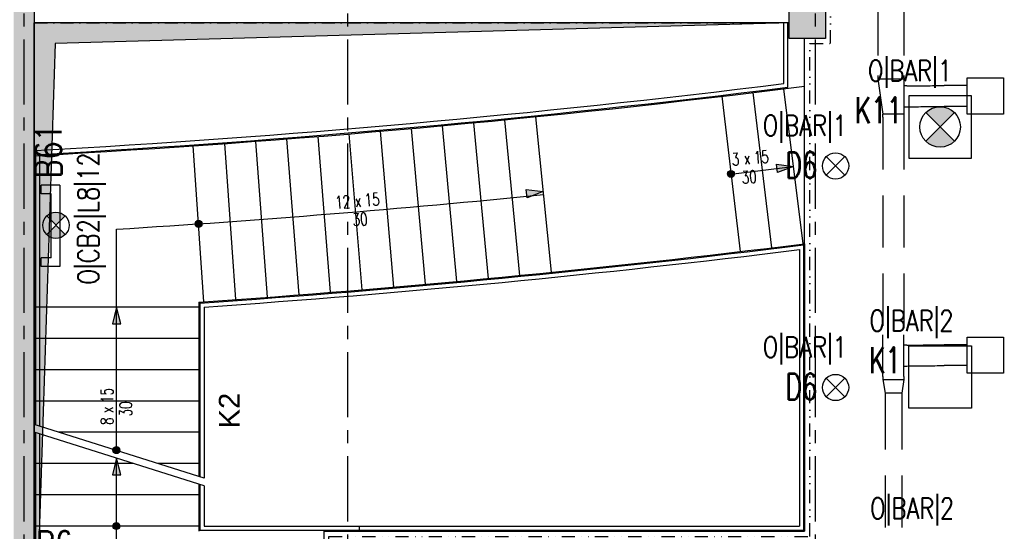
# Model space of a CAD drawing. Extents: x 41755 to 123924, y -112333 to 86187.
# Tile 226 of 256: x 100957 to 101903, y -6751 to -6260. Entities that reach past the tile are written whole.
import ezdxf
from ezdxf.enums import TextEntityAlignment as Align

# ---------------------------------------------------------------- set-up
doc = ezdxf.new("R2010")
doc.units = 0
doc.header["$LTSCALE"] = 50
for name, pattern in [('CENTER', [2, 1.25, -0.25, 0.25, -0.25]), ('DASHDOT', [1, 0.5, -0.25, 0, -0.25]), ('DASHED', [0.75, 0.5, -0.25]), ('DASHED2', [0.375, 0.25, -0.125]), ('DIVIDE', [31.75, 12.7, -6.35, 0, -6.35, 0, -6.35])]:
    doc.linetypes.add(name, pattern=pattern)
doc.layers.get('0').update_dxf_attribs({"color": 101, "linetype": 'CONTINUOUS'})
for name, color, linetype in [('E-80', 6, 'CONTINUOUS'), ('E-90', 6, 'CONTINUOUS'), ('E35', 6, 'CONTINUOUS'), ('Ele-balustrada', 8, 'CONTINUOUS'), ('Ins-went', 141, 'CONTINUOUS'), ('Opis-spadki', 61, 'CONTINUOUS'), ('Os-osie glowne', 1, 'CENTER'), ('Sc-beton', 7, 'CONTINUOUS'), ('Sc-beton-hatch', 86, 'CONTINUOUS'), ('Sc-nadproza kon', 5, 'DASHED2'), ('Sch-opis', 51, 'CONTINUOUS'), ('Sch-widok', 12, 'CONTINUOUS'), ('Suf-widok', 8, 'CONTINUOUS'), ('W-otwor-strop', 1, 'CONTINUOUS')]:
    doc.layers.add(name, color=color, linetype=linetype)
doc.styles.add('ROMANS', font='romans', dxfattribs={"width": 0.85})
doc.styles.add('TYTUL2', font='ARIAL.TTF')

# ---------------------------------------------------------------- blocks, each defined once
blk = doc.blocks.new('ozn_opis-schodów1-rzut')
at = {"style": 'ROMANS', "width": 0.7}
blk.add_text('x', height=12, dxfattribs=at).set_placement((-3.32, 3))
at = {"ltscale": 25, "style": 'ROMANS', "width": 0.7}
blk.add_attdef('Ilość', text='', height=12, dxfattribs=at).set_placement((-7.75, 3), align=Align.RIGHT)
blk.add_attdef('Wysokość', (6.22, 3), '', height=12, dxfattribs=at)
blk.add_attdef('Długość', text='', height=12, dxfattribs=at).set_placement((0.41, -15), align=Align.CENTER)
blk = doc.blocks.new('ozn_schody-strzałka8x16')
at = {"ltscale": 25}
blk.add_hatch(color=256, dxfattribs=at).paths.add_polyline_path([(0, 0), (-4, -16), (4, -16)])
blk.add_lwpolyline([(0, 0), (-4, -16), (4, -16)], close=True, dxfattribs=at)
blk = doc.blocks.new('ozn_schody-kółko_d14')
at = {"ltscale": 25}
h = blk.add_hatch(color=256, dxfattribs=at)
edge = h.paths.add_edge_path()
edge.add_arc((0, 0), 3.33, 0, 360)
at = {"ltscale": 7}
blk.add_circle((0, 0), 3.33, dxfattribs=at)

msp = doc.modelspace()

# ---------------------------------------------------------------- hatches: boundary and pattern name
at = {"layer": 'E35'}
h = msp.add_hatch(color=256, dxfattribs=at)
edge = h.paths.add_edge_path()
edge.add_line((101841.129, -6362.641), (101854.875, -6348.895))
edge.add_ellipse((101841.129, -6362.641), major_axis=(13.746, 13.746), ratio=1, start_angle=360, end_angle=450)
edge.add_line((101827.383, -6348.895), (101841.129, -6362.641))
edge = h.paths.add_edge_path()
edge.add_line((101854.875, -6376.388), (101841.129, -6362.641))
edge.add_line((101841.129, -6362.641), (101827.383, -6376.388))
edge.add_ellipse((101841.129, -6362.641), major_axis=(-13.746, 13.746), ratio=1, start_angle=90, end_angle=180)
h = msp.add_hatch(color=256, dxfattribs=at)
h.paths.add_polyline_path([(101000.648, -6448.084, 0.4142136), (100982.828, -6448.084), (100991.738, -6456.993)])
h.paths.add_polyline_path([(100991.738, -6456.993), (100982.828, -6465.903, 0.4142136), (101000.648, -6465.903)])
at = {"layer": 'Sc-beton-hatch'}
h = msp.add_hatch(dxfattribs=at)
h.set_pattern_fill('ANSI33', color=256, style=0)
h.set_pattern_definition([(45, (48983.4185, 565.478), (-4.49012806, 4.49012806), []), (45, (48987.9087, 565.478), (-4.49012806, 4.49012806), [3.175, -1.5875])])
h.paths.add_polyline_path([(102400.966, -5400.641), (102380.966, -5400.641), (102380.966, -5500.641), (102330.966, -5500.641), (102330.966, -5520.641), (102380.966, -5520.641), (102380.966, -5973.641), (102400.966, -5973.641)])
h.paths.add_polyline_path([(101710.966, -5330.585), (101710.966, -5560.641), (101730.966, -5560.641), (101730.966, -5520.641), (101770.966, -5520.641), (101770.966, -5500.641), (101730.966, -5500.641), (101730.966, -5327.797, 0.0068353), (101990.084, -5287.78), (101987.07, -5268.006, -0.0084051), (101668.963, -5316.121), (101671.621, -5335.944, 0.0010351)])
h.paths.add_polyline_path([(101738.466, -5895.641), (101703.466, -5895.641), (101703.466, -5930.641), (101738.466, -5930.641)])
h.paths.add_polyline_path([(101695.966, -6277.641), (101730.966, -6277.641), (101730.966, -6242.641), (101695.966, -6242.641)])
h.paths.add_polyline_path([(102400.966, -6108.641), (102380.966, -6108.641), (102380.966, -6330.641), (102400.966, -6330.641)])
h.paths.add_polyline_path([(100985.966, -5895.641), (100950.966, -5895.641), (100950.966, -5930.641), (100985.966, -5930.641)], flags=17)
h.paths.add_polyline_path([(100765.966, -5910.641), (100765.966, -5413.927, 0.0063955), (101010.966, -5401.354), (101009.686, -5381.395, -0.0079596), (100705.366, -5396.058), (100706.01, -5416.048, 0.0010422), (100745.966, -5414.677), (100745.966, -6082.641), (100765.966, -6082.641), (100765.966, -5930.641), (100798.966, -5930.641), (100798.966, -5930.637), (100798.966, -5910.641)])
h.paths.add_polyline_path([(100310.966, -6262.641), (100410.966, -6262.641), (100410.966, -6460.641), (100430.966, -6460.641), (100430.966, -6262.641), (100765.966, -6262.641), (100765.966, -6237.641), (100745.966, -6237.641), (100745.966, -6242.641), (100330.966, -6242.641), (100330.966, -5420.801, 0.0010428), (100370.966, -5420.993), (100371.02, -5400.99, -0.0015651), (100310.966, -5400.641)])
h.paths.add_polyline_path([(100970.966, -6242.641), (100950.966, -6242.641), (100950.966, -6900.641), (100927.966, -6900.641), (100927.966, -6920.641), (100950.966, -6920.641), (100950.966, -7503.141), (100970.966, -7503.141), (100970.966, -6920.641), (101261.966, -6920.641), (101261.966, -7235.641), (101281.966, -7235.641), (101334.966, -7235.641), (101334.966, -7215.641), (101281.966, -7215.641), (101281.966, -6900.641), (100970.966, -6900.641)])
h.paths.add_polyline_path([(100410.966, -6710.641), (100430.966, -6710.641), (100430.966, -6610.641), (100410.966, -6610.641)])
h.paths.add_polyline_path([(100410.966, -6960.641), (100430.966, -6960.641), (100430.966, -6920.641), (100470.966, -6920.641), (100470.966, -6900.641), (100430.966, -6900.641), (100430.966, -6860.641), (100410.966, -6860.641)])
h.paths.add_polyline_path([(100790.966, -6920.641), (100790.966, -6900.641), (100725.966, -6900.641), (100725.966, -6920.641)])
h.paths.add_polyline_path([(101334.966, -6920.641), (101334.966, -6900.641), (101281.966, -6900.641), (101281.966, -6920.641)], flags=17)
h.paths.add_polyline_path([(101556.966, -6920.641), (101556.966, -6900.641), (101468.966, -6900.641), (101468.966, -6920.641)])
h.paths.add_polyline_path([(101710.966, -6900.641), (101690.966, -6900.641), (101690.966, -6920.641), (101710.966, -6920.641)])
h.paths.add_polyline_path([(101730.966, -6900.641), (101710.966, -6900.641), (101710.966, -6920.641), (101710.966, -7215.641), (101690.966, -7215.641), (101690.966, -7235.641), (101730.966, -7235.641)])
h.paths.add_polyline_path([(101488.966, -7215.641), (101468.966, -7215.641), (101468.966, -7235.641), (101556.966, -7235.641), (101556.966, -7215.641), (101503.966, -7215.641), (101503.966, -6920.641), (101488.966, -6920.641)])
h.paths.add_polyline_path([(102400.966, -6750.641), (102380.966, -6750.641), (102380.966, -7100.641), (102400.966, -7100.641)])
h.paths.add_polyline_path([(102400.966, -7200.641), (102380.966, -7200.641), (102380.966, -7465.641), (102400.966, -7465.641)])
h.paths.add_polyline_path([(102380.966, -7650.641), (102332.966, -7650.641), (102332.966, -7670.641), (102380.966, -7670.641), (102380.966, -8275.641), (102400.966, -8275.641), (102400.966, -7615.641), (102380.966, -7615.641)])
h.paths.add_polyline_path([(102133.966, -7650.641), (102133.966, -7670.641), (102227.966, -7670.641), (102227.966, -7650.641)])
h.paths.add_polyline_path([(101905.966, -7650.641), (101905.966, -7670.641), (102008.966, -7670.641), (102008.966, -7650.641)])
h.paths.add_polyline_path([(101710.966, -7670.641), (101710.966, -8400.641), (101685.966, -8400.641), (101685.966, -8420.641), (101730.966, -8420.641), (101730.966, -7670.641), (101770.966, -7670.641), (101770.966, -7650.641), (101227.466, -7650.641), (101227.466, -7670.641)])
h.paths.add_polyline_path([(100950.966, -7650.641), (100430.966, -7650.641), (100430.966, -7590.641), (100410.966, -7590.641), (100410.966, -7670.641), (100745.966, -7670.641), (101092.466, -7670.641), (101092.466, -7650.641), (100970.966, -7650.641), (100970.966, -7603.141), (100950.966, -7603.141)])
h.paths.add_polyline_path([(100410.966, -7440.641), (100430.966, -7440.641), (100430.966, -7397.641), (100410.966, -7397.641)])
h.paths.add_polyline_path([(100430.966, -7110.641), (100410.966, -7110.641), (100410.966, -7307.641), (100430.966, -7307.641)])
h.paths.add_polyline_path([(100745.966, -8420.641), (100765.966, -8420.641), (100765.966, -8400.641), (100410.966, -8400.641), (100410.966, -8420.641)])
h.paths.add_polyline_path([(100765.966, -8420.641), (100785.966, -8420.641), (100785.966, -8400.641), (100765.966, -8400.641)])
h.paths.add_polyline_path([(100785.966, -8400.641), (100785.966, -8420.641), (101097.466, -8420.641), (101097.466, -8400.641)])
h.paths.add_polyline_path([(101322.966, -8420.641), (101322.966, -8400.641), (101227.466, -8400.641), (101227.466, -8420.641)], flags=17)
h.paths.add_polyline_path([(101432.966, -8400.641), (101432.966, -8420.641), (101575.966, -8420.641), (101575.966, -8400.641)])
h.paths.add_polyline_path([(101950.966, -8400.641), (101950.966, -8420.641), (102028.966, -8420.641), (102028.966, -8400.641)])
h.paths.add_polyline_path([(102138.966, -8400.641), (102138.966, -8420.641), (102380.966, -8420.641), (102380.966, -8445.641), (102400.966, -8445.641), (102400.966, -8375.641), (102380.966, -8375.641), (102380.966, -8400.641)])
h.paths.add_polyline_path([(102380.966, -8568.641), (102345.966, -8568.641), (102345.966, -8875.141), (102365.966, -8875.141), (102365.966, -8588.641), (102400.966, -8588.641), (102400.966, -8545.641), (102380.966, -8545.641)])
h.paths.add_polyline_path([(102365.966, -8995.141), (102345.966, -8995.141), (102345.966, -9050.641), (101950.966, -9050.641), (101950.966, -9075.641), (102345.966, -9075.641), (102345.966, -9105.641), (102365.966, -9105.641), (102365.966, -9075.641)])
h.paths.add_polyline_path([(102400.966, -9290.641), (102365.966, -9290.641), (102365.966, -9255.641), (102345.966, -9255.641), (102345.966, -9310.641), (102380.966, -9310.641), (102380.966, -9718.141), (102380.966, -9900.641), (101730.966, -9900.641), (101730.966, -9855.641), (101710.966, -9855.641), (101710.966, -9920.641), (102380.966, -9920.641), (102380.966, -10349.912), (102380.966, -10410.641), (102400.966, -10410.641), (102400.966, -10010.641), (102400.966, -9838.141)])
h.paths.add_polyline_path([(101730.966, -9529.641), (101710.966, -9529.641), (101710.966, -9725.641), (101730.966, -9725.641)], flags=17)
h.paths.add_polyline_path([(101710.966, -9419.641), (101730.966, -9419.641), (101730.966, -8640.641), (101710.966, -8640.641), (101710.966, -9050.641), (101414.966, -9050.641), (101414.966, -9075.641), (101710.966, -9075.641)])
h.paths.add_polyline_path([(101263.966, -9050.641), (101263.966, -9075.641), (101304.966, -9075.641), (101304.966, -9050.641)])
h.paths.add_polyline_path([(101041.966, -9075.641), (101041.966, -9050.641), (100925.966, -9050.641), (100925.966, -9075.641)])
h.paths.add_polyline_path([(100825.966, -9075.641), (100825.966, -9050.641), (100530.966, -9050.641), (100530.966, -9035.641), (100510.966, -9035.641), (100510.966, -9050.641), (100270.966, -9050.641), (100270.966, -9075.641), (100510.966, -9075.641), (100510.966, -9471.141), (100530.966, -9471.141), (100530.966, -9075.641)])
h.paths.add_polyline_path([(100530.966, -8906.641), (100510.966, -8906.641), (100510.966, -8938.641), (100530.966, -8938.641)])
h.paths.add_polyline_path([(100220.966, -9075.641), (100220.966, -9050.641), (100170.966, -9050.641), (100170.966, -9075.641)])
h.paths.add_polyline_path([(100120.966, -9075.641), (100120.966, -9050.641), (100070.966, -9050.641), (100070.966, -9075.641)])
h.paths.add_polyline_path([(100020.966, -9075.641), (100020.966, -9050.641), (99970.966, -9050.641), (99970.966, -9075.641)])
h.paths.add_polyline_path([(99920.966, -9075.641), (99920.966, -9050.641), (99880.966, -9050.641), (99880.966, -9957.641), (99980.966, -9957.641), (99980.966, -9972.641), (100000.966, -9972.641), (100000.966, -9937.641), (99900.966, -9937.641), (99900.966, -9075.641)])
h.paths.add_polyline_path([(101041.966, -9396.641), (101041.966, -9378.641), (100927.966, -9378.641), (100927.966, -9396.641)])
h.paths.add_polyline_path([(100510.966, -9725.641), (100530.966, -9725.641), (100530.966, -9571.141), (100510.966, -9571.141)])
h.paths.add_polyline_path([(100000.966, -10090.641), (100000.966, -10072.641), (99980.966, -10072.641), (99980.966, -10090.641), (99780.966, -10090.641), (99780.966, -10445.641), (100510.966, -10445.641), (100510.966, -10485.641), (100530.966, -10485.641), (100530.966, -10445.641), (100580.966, -10445.641), (100580.966, -10425.641), (100530.966, -10425.641), (100530.966, -10270.641), (100510.966, -10270.641), (100510.966, -10425.641), (99800.966, -10425.641), (99800.966, -10110.641), (100510.966, -10110.641), (100510.966, -10120.641), (100530.966, -10120.641), (100530.966, -9855.641), (100510.966, -9855.641), (100510.966, -10090.641)])
h.paths.add_polyline_path([(100970.966, -9920.641), (101087.466, -9920.641), (101087.466, -9900.641), (100750.966, -9900.641), (100750.966, -9920.641), (100950.966, -9920.641), (100950.966, -10425.641), (100730.966, -10425.641), (100730.966, -10445.641), (100790.966, -10445.641), (100790.966, -10485.641), (100810.966, -10485.641), (100810.966, -10445.641), (101070.966, -10445.641), (101070.966, -10425.641), (100970.966, -10425.641)])
h.paths.add_polyline_path([(101197.466, -9900.641), (101197.466, -9920.641), (101261.966, -9920.641), (101261.966, -10425.641), (101220.966, -10425.641), (101220.966, -10445.641), (101802.966, -10445.641), (101802.966, -10425.641), (101281.966, -10425.641), (101281.966, -9900.641)])
h.paths.add_polyline_path([(102365.966, -10445.641), (102365.966, -10425.641), (102320.966, -10425.641), (102320.966, -10445.641)])
h.paths.add_polyline_path([(102383.466, -10428.141), (102365.966, -10445.641), (102400.966, -10445.641)])
h.paths.add_polyline_path([(102365.966, -10410.641), (102365.966, -10445.641), (102383.466, -10428.141)])
h.paths.add_polyline_path([(102365.966, -10410.641), (102383.466, -10428.141), (102400.966, -10410.641)])
h.paths.add_polyline_path([(102400.966, -10410.641), (102383.466, -10428.141), (102400.966, -10445.641)])
at = {"layer": 'W-otwor-strop', "linetype": 'Continuous', "ltscale": 0.5}
msp.add_hatch(color=256, dxfattribs=at).paths.add_polyline_path([(100970.966, -6900.641), (100970.966, -6262.641), (101695.966, -6262.641), (100990.966, -6282.641)])

# ---------------------------------------------------------------- linework, layer by layer
at = {"layer": 'E35'}
for p, q in [((101827.383, -6348.895), (101854.875, -6376.388)), ((101827.383, -6376.388), (101854.875, -6348.895)), ((101749.611, -6408.99), (101731.791, -6391.17)), ((101749.611, -6391.17), (101731.791, -6408.99)), ((100995.35, -6418.526), (100977.45, -6418.526)), ((100977.45, -6426.8), (100977.45, -6418.526)), ((100995.35, -6418.526), (100995.35, -6496.526)), ((100987.075, -6426.8), (100977.45, -6426.8)), ((100987.075, -6488.251), (100987.075, -6426.8)), ((100982.828, -6465.903), (101000.648, -6448.084)), ((100982.828, -6448.084), (101000.648, -6465.903)), ((100987.075, -6488.251), (100977.45, -6488.251)), ((100977.45, -6496.526), (100977.45, -6488.251)), ((100995.35, -6496.526), (100977.45, -6496.526)), ((101749.611, -6621.593), (101731.791, -6603.774)), ((101749.611, -6603.774), (101731.791, -6621.593))]:
    msp.add_line(p, q, dxfattribs=at)
at = {"layer": 'E35', "linetype": 'Continuous', "ltscale": 0.3}
msp.add_line((101828.169, -6375.601), (101854.089, -6349.681), dxfattribs=at)
for points in [[(101811.129, -6392.641), (101871.129, -6392.641), (101871.129, -6332.641), (101811.129, -6332.641)], [(101871.129, -6632.641), (101811.129, -6632.641), (101811.129, -6572.641), (101871.129, -6572.641)]]:
    msp.add_lwpolyline(points, close=True, dxfattribs=at)
at = {"layer": 'E35'}
for centre, radius in [((101841.129, -6362.641), 19.44), ((101740.701, -6400.08), 12.6), ((100991.738, -6456.993), 12.6), ((101740.701, -6612.683), 12.6)]:
    msp.add_circle(centre, radius, dxfattribs=at)
at = {"layer": 'Ele-balustrada'}
for points in [[(101690.966, -6321.018), (101690.966, -6262.641)], [(101694.966, -6324.552), (101694.966, -6262.641)], [(100971.966, -6385.18), (100971.966, -6648.616)], [(100975.966, -6388.966), (100975.966, -6649.88)], [(101709.966, -6475.856), (101709.966, -6749.641)], [(101705.966, -6480.382), (101705.966, -6745.641)], [(101129.966, -6531.713), (101129.966, -6698.511)], [(101133.966, -6535.446), (101133.966, -6699.774)], [(100971.966, -6655.957), (100971.966, -6899.641)], [(100975.966, -6657.22), (100975.966, -6895.641)], [(101129.966, -6705.852), (101129.966, -6749.641)], [(101133.966, -6707.115), (101133.966, -6745.641)], [(101129.966, -6749.641), (101282.966, -6749.641)], [(101133.966, -6745.641), (101282.966, -6745.641)], [(101282.966, -6745.641), (101282.966, -6749.641)], [(101282.966, -6745.641), (101705.966, -6745.641)], [(101282.966, -6749.641), (101709.966, -6749.641)]]:
    msp.add_lwpolyline(points, dxfattribs=at)
for radius, start, end in [(10519.463, 273.13323, 277.0657016), (10523.463, 273.153849, 277.0849476), (10675.463, 273.9369975, 277.0646786), (10679.463, 273.9570318, 277.0403953)]:
    msp.add_arc((100396.994, 4118.558), radius, start, end, dxfattribs=at)
at = {"layer": 'Ins-went', "linetype": 'DASHED', "ltscale": 2}
for p, q in [((101781.266, -6168.941), (101781.266, -6313.341)), ((101806.266, -6168.941), (101806.266, -6313.341)), ((101781.251, -6313.361), (101781.251, -6316.361)), ((101781.251, -6316.361), (101806.251, -6316.361)), ((101781.251, -6316.361), (101786.251, -6350.361)), ((101806.251, -6313.361), (101806.251, -6353.361)), ((101809.251, -6323.361), (101806.251, -6323.361)), ((101867.179, -6322.893), (101845.029, -6322.893)), ((101806.251, -6343.361), (101809.251, -6343.361)), ((101867.179, -6342.893), (101845.029, -6342.893)), ((101806.251, -6350.361), (101786.251, -6350.361)), ((101786.251, -6353.361), (101786.251, -6350.361)), ((101786.251, -6353.361), (101786.251, -6562.061)), ((101806.251, -6353.361), (101806.251, -6562.061)), ((101786.251, -6602.063), (101786.251, -6562.063)), ((101806.251, -6602.063), (101806.251, -6562.063)), ((101809.251, -6572.063), (101806.251, -6572.063)), ((101867.179, -6571.609), (101845.029, -6571.609)), ((101806.251, -6592.063), (101809.251, -6592.063)), ((101867.179, -6591.609), (101845.029, -6591.609)), ((101786.251, -6602.063), (101786.251, -6605.063)), ((101806.251, -6602.063), (101806.251, -6605.063)), ((101786.251, -6605.063), (101806.251, -6605.063)), ((101786.251, -6605.063), (101788.251, -6618.063)), ((101806.251, -6605.063), (101804.251, -6618.063)), ((101788.251, -6618.063), (101788.251, -6622.063)), ((101804.251, -6618.063), (101788.251, -6618.063)), ((101804.251, -6618.063), (101804.251, -6622.063)), ((101788.251, -6622.063), (101788.251, -7121.963)), ((101804.251, -6622.063), (101804.251, -7121.963))]:
    msp.add_line(p, q, dxfattribs=at)
for points in [[(101867.179, -6315.543), (101901.879, -6315.543), (101901.879, -6350.243), (101867.179, -6350.243)], [(101867.179, -6564.259), (101901.879, -6564.259), (101901.879, -6598.959), (101867.179, -6598.959)]]:
    msp.add_lwpolyline(points, close=True, dxfattribs=at)
for points in [[(101809.251, -6323.361), (101845.029, -6322.893)], [(101809.251, -6343.361), (101845.029, -6342.893)], [(101809.251, -6572.063), (101845.029, -6571.609)], [(101809.251, -6592.063), (101845.029, -6591.609)]]:
    msp.add_spline(points, degree=3, dxfattribs=at)
at = {"layer": 'Opis-spadki'}
for points in [[(101640.045, -6408.105), (101699.588, -6400.719)], [(101049.966, -6673.248), (101049.966, -6460.773)], [(101133.966, -6699.774), (100970.966, -6648.301)], [(101133.966, -6707.115), (100970.966, -6655.641)], [(101049.966, -6825.641), (101049.966, -6680.589)]]:
    msp.add_lwpolyline(points, dxfattribs=at)
msp.add_arc((100396.994, 4118.558), 10599.463, 273.5319004, 275.7556579, dxfattribs=at)
at = {"layer": 'Os-osie glowne'}
for points in [[(100960.966, -4978.641), (100960.966, -10955.641)], [(101271.966, -4978.641), (101271.966, -10955.641)], [(101720.966, -4978.641), (101720.966, -10955.641)]]:
    msp.add_lwpolyline(points, dxfattribs=at)
at = {"layer": 'Sc-beton'}
msp.add_lwpolyline([(100970.966, -6242.641), (100970.966, -6900.641)], dxfattribs=at)
msp.add_lwpolyline([(101695.966, -6242.641), (101730.966, -6242.641), (101730.966, -6277.641), (101695.966, -6277.641)], close=True, dxfattribs=at)
at = {"layer": 'Sc-nadproza kon', "linetype": 'DASHDOT', "ltscale": 0.5}
msp.add_lwpolyline([(100970.966, -6262.641), (101695.966, -6262.641)], dxfattribs=at)
at = {"layer": 'Sch-widok'}
for points in [[(101695.966, -6262.641), (100970.966, -6262.641)], [(101710.966, -6323.559), (101710.966, -6277.641)], [(101709.477, -6474.909), (101691.013, -6326.05)], [(101631.447, -6333.258), (101649.041, -6482.222)], [(101661.236, -6329.696), (101679.254, -6478.61)], [(101422.587, -6355.815), (101437.204, -6505.101)], [(101452.454, -6352.847), (101467.496, -6502.091)], [(101332.952, -6364.204), (101346.292, -6513.61)], [(101362.837, -6361.493), (101376.602, -6510.86)], [(101392.715, -6358.697), (101406.906, -6508.024)], [(101213.357, -6374.195), (101224.992, -6523.744)], [(101243.265, -6371.826), (101255.326, -6521.34)], [(101273.167, -6369.371), (101285.654, -6518.85)], [(101303.062, -6366.83), (101315.976, -6516.273)], [(101133.954, -6530.435), (101123.598, -6380.793)], [(101153.524, -6378.679), (101164.306, -6528.291)], [(101183.443, -6376.48), (101194.652, -6526.061)], [(101248.966, -6750.641), (101710.966, -6750.641), (101710.966, -6474.725)], [(101128.966, -6535.641), (100970.966, -6535.641)], [(101128.966, -6530.779), (101128.966, -6698.195)], [(101128.966, -6565.641), (100970.966, -6565.641)], [(101128.966, -6595.641), (100970.966, -6595.641)], [(101128.966, -6625.641), (100970.966, -6625.641)], [(101128.966, -6655.641), (100994.212, -6655.641)], [(101065.966, -6685.641), (100970.966, -6685.641)], [(101128.966, -6685.641), (101089.212, -6685.641)], [(101128.966, -6705.536), (101128.966, -6750.641)], [(101128.966, -6715.641), (100970.966, -6715.641)], [(101128.966, -6745.641), (100970.966, -6745.641)]]:
    msp.add_lwpolyline(points, dxfattribs=at)
for radius, start, end in [(10524.463, 273.1262878, 277.1720543), (10674.463, 273.9319867, 277.0707525)]:
    msp.add_arc((100396.994, 4118.558), radius, start, end, dxfattribs=at)
at = {"layer": 'Suf-widok', "linetype": 'DIVIDE', "ltscale": 0.02}
msp.add_lwpolyline([(101253.966, -6895.641), (101253.966, -6755.641), (101715.966, -6755.641), (101715.966, -6282.641), (101735.966, -6282.641), (101735.966, -5935.641), (101743.466, -5935.641), (101743.466, -5890.641), (101735.966, -5890.641), (101735.966, -5525.641), (102375.966, -5525.641), (102375.966, -7013.641), (101973.966, -7013.641), (101973.966, -6895.641)], close=True, dxfattribs=at)
at = {"layer": 'W-otwor-strop', "linetype": 'Continuous', "ltscale": 0.5}
for points in [[(101695.966, -6262.641), (100970.966, -6262.641)], [(101248.966, -6750.641), (101248.966, -6900.641), (100970.966, -6900.641), (100970.966, -6262.641)], [(101695.966, -6262.641), (100990.966, -6282.641), (100970.966, -6900.641)], [(101710.966, -6474.725), (101710.966, -6277.641)], [(101710.966, -6474.725), (101710.966, -6750.641)], [(101248.966, -6750.641), (101710.966, -6750.641)]]:
    msp.add_lwpolyline(points, dxfattribs=at)

# ---------------------------------------------------------------- block references
at = {"layer": 'Sch-opis'}
for p, rotation, values in [((101656.576, -6401.643), 4.448797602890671, {'Ilość': '3', 'Wysokość': '15', 'Długość': '30'}), ((101282.797, -6442.421), 4.448797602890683, {'Ilość': '12', 'Wysokość': '15', 'Długość': '30'}), ((101049.765, -6633.655), 89.99999999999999, {'Ilość': '8', 'Wysokość': '15', 'Długość': '30'})]:
    msp.add_blockref('ozn_opis-schodów1-rzut', p, dxfattribs=dict(at, rotation=rotation)).add_auto_attribs(values)
at = {"layer": 'Sch-opis', "xscale": -1}
for p, rotation in [((101700.245, -6400.48), 276.8176027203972), ((101459.698, -6424.726), 276.8176027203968)]:
    msp.add_blockref('ozn_schody-strzałka8x16', p, dxfattribs=dict(at, rotation=rotation))
at = {"layer": 'Sch-opis', "rotation": 180}
for p in [(101640.244, -6407.74), (101128.776, -6455.614), (101049.776, -6672.8), (101049.776, -6745.641)]:
    msp.add_blockref('ozn_schody-kółko_d14', p, dxfattribs=at)
at = {"layer": 'Sch-opis'}
for p in [(101049.966, -6535.641), (101049.966, -6680.589)]:
    msp.add_blockref('ozn_schody-strzałka8x16', p, dxfattribs=at)

# ---------------------------------------------------------------- texts
at = {"layer": 'E-80', "style": 'ROMANS', "width": 0.8}
msp.add_text('B61', height=25, rotation=90, dxfattribs=at).set_placement((100984.678, -6385.622), align=Align.MIDDLE)
msp.add_text('B6', height=25, dxfattribs=at).set_placement((100990.178, -6762.876), align=Align.MIDDLE)
at = {"layer": 'E-90', "style": 'ROMANS', "width": 0.8}
for s, rotation, p in [('O|BAR|1', 0, (101812.132, -6310.001)), ('O|BAR|1', 0, (101711.181, -6362.729)), ('O|CB2|L8|12', 90, (101024.264, -6450.554)), ('O|BAR|2', 0, (101813.596, -6550.001)), ('O|BAR|1', 0, (101711.181, -6575.332)), ('O|BAR|2', 0, (101814.151, -6730.001))]:
    msp.add_text(s, height=20, rotation=rotation, dxfattribs=at).set_placement(p, align=Align.MIDDLE)
at = {"layer": 'E35', "style": 'ROMANS', "width": 0.7}
for s, p in [('K11', (101781.926, -6346.528)), ('D6', (101707.891, -6399.257)), ('K1', (101788.204, -6586.528)), ('D6', (101707.891, -6611.86))]:
    msp.add_text(s, height=25, rotation=360, dxfattribs=at).set_placement(p, align=Align.MIDDLE)
at = {"layer": 'Sch-opis', "style": 'TYTUL2'}
msp.add_text('K2', height=20, rotation=90, dxfattribs=at).set_placement((101158.096, -6634.801), align=Align.MIDDLE)

doc.saveas('drawing.dxf')
